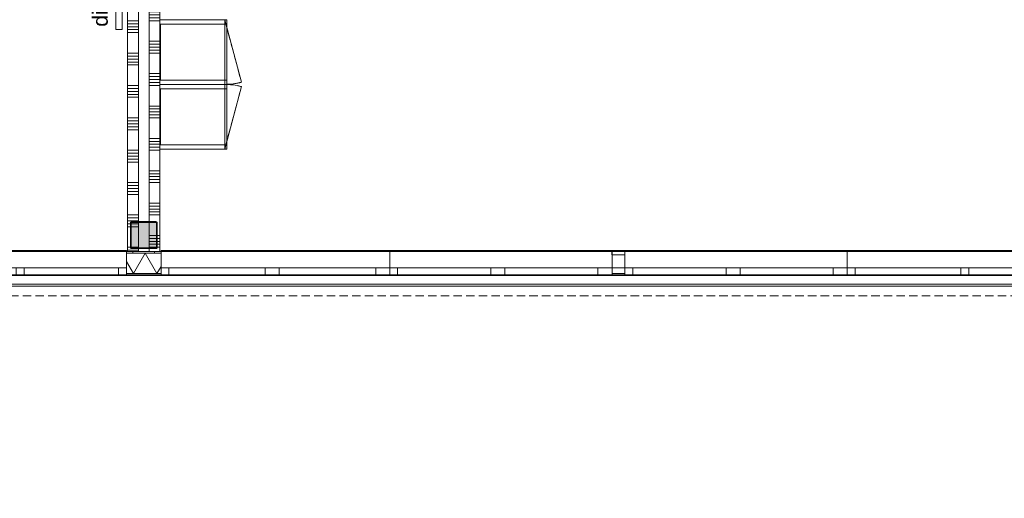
# Model space of a CAD drawing. Header units: millimetres. Extents: x -409 to 257590, y -7854 to 67330.
# Tile 7 of 205: x 15750 to 24876, y 14773 to 19210. Entities that reach past the tile are written whole.
import ezdxf

# ---------------------------------------------------------------- set-up
doc = ezdxf.new("R2010")
doc.units = ezdxf.units.MM
doc.header["$MEASUREMENT"] = 0
doc.linetypes.add('B0702', pattern=[117.37, 78.119999, -39.250001])
for name, color, linetype in [('22 NC Binnenwanden', 7, 'Continuous'), ('New_21 Buitenwanden', 7, 'Continuous'), ('New_21 Buitenwanden Doorsnede-arcering', 7, 'Continuous'), ('New_21 Buitenwanden Laagscheidingslijnen', 7, 'Continuous'), ('New_21 Buitenwanden Ramen', 7, 'Continuous'), ('New_22 NC Binnenwanden', 7, 'Continuous'), ('New_22 NC Binnenwanden Doorsnede-arcering', 7, 'Continuous'), ('New_23 Vloeren', 7, 'Continuous'), ('New_41 Buitenwandafwerking houten latten', 7, 'Continuous'), ('New_72 Vaste Inrichting', 7, 'Continuous'), ('New_72 VI kastenwanden', 7, 'Continuous'), ('New_info tekst digiborden', 7, 'Continuous'), ('New_Z Ruimtefuncties Zone omranding', 7, 'Continuous'), ('S-COLS-____-OTLN.RVT S', 7, 'Continuous'), ('S-COLS-____-OTLN.RVT S 2D arcering', 7, 'Continuous')]:
    doc.layers.add(name, color=color, linetype=linetype)
doc.styles.add('GENERATED_STYLE_1', font='txt')

# ---------------------------------------------------------------- blocks, each defined once
blk = doc.blocks.new('Slab_1_2', base_point=(0, 42578.3))
at = {"layer": 'New_23 Vloeren', "color": 1, "linetype": 'Continuous', "lineweight": 0, "flags": 128}
blk.add_lwpolyline([(0, 39540), (0, 17060), (25600, 17060), (25600, 17609.8), (25675, 17609.8), (25675, 23014.6), (28539.8, 23014.6), (28539.8, 23140.4), (29892.5, 23140.4), (29892.5, 17609.8), (30010, 17609.8), (30010, 0), (61758.5, 0), (61760, 1964.4), (61760.2, 1964.4), (61758.1, 8599), (73460, 8599)], dxfattribs=at)
blk = doc.blocks.new('Wall_215_2', base_point=(-0.2, 17059.8))
at = {"layer": 'New_21 Buitenwanden', "color": 8, "linetype": 'Continuous', "lineweight": 0, "true_color": 0x778488}
for p, q in [((-144.2, 16845.8), (25615.2, 16845.8)), ((-214.2, 16757.8), (25814.2, 16757.8))]:
    blk.add_line(p, q, dxfattribs=at)
at = {"layer": 'New_21 Buitenwanden', "color": 8, "linetype": 'Continuous', "lineweight": 0, "true_color": 0x778488, "flags": 128}
for points in [[(25600.2, 17059.8), (-0.2, 17059.8)], [(-320.2, 16739.8), (25920.2, 16739.8)]]:
    blk.add_lwpolyline(points, dxfattribs=at)
blk = doc.blocks.new('Kast basis 1D 22')
at = {"layer": 'New_72 VI kastenwanden', "color": 1, "linetype": 'Continuous', "lineweight": 0}
for p, q in [((0, 600), (600, 600)), ((0, 0), (0, 600)), ((600, 0), (600, 600)), ((0, 0), (600, 0)), ((0, 0), (579.6, -155.3))]:
    blk.add_line(p, q, dxfattribs=at)
blk.add_arc((0, 0), 600, 345, 0, dxfattribs=at)
blk = doc.blocks.new('*X1163')
at = {"layer": 'New_22 NC Binnenwanden Doorsnede-arcering', "color": 254, "linetype": 'Continuous', "lineweight": 0, "true_color": 0xe9ebeb}
for p, q in [((16950, 21599.9), (17050, 21599.9)), ((17025, 21409.7), (17050, 21409.7)), ((17025, 21382.2), (17050, 21382.2)), ((16950, 21327.4), (17050, 21327.4)), ((16950, 21299.9), (17050, 21299.9)), ((17025, 21354.8), (17050, 21354.8)), ((16950, 21109.7), (17050, 21109.7)), ((16950, 21082.2), (17050, 21082.2)), ((16950, 21054.8), (17050, 21054.8)), ((16950, 21027.4), (17050, 21027.4)), ((16950, 20999.9), (17050, 20999.9)), ((16950, 20809.7), (17050, 20809.7)), ((16950, 20782.2), (17050, 20782.2)), ((16950, 20754.8), (17050, 20754.8)), ((16950, 20727.4), (17050, 20727.4)), ((16950, 20699.9), (17050, 20699.9)), ((16950, 20509.7), (17050, 20509.7)), ((16950, 20482.2), (17050, 20482.2)), ((16950, 20454.8), (17050, 20454.8)), ((16950, 20427.4), (17050, 20427.4)), ((16950, 20399.9), (17050, 20399.9)), ((16950, 20209.7), (17050, 20209.7)), ((16950, 20182.2), (17050, 20182.2)), ((16950, 20154.8), (17050, 20154.8)), ((16950, 20127.4), (17050, 20127.4)), ((16950, 20099.9), (17050, 20099.9)), ((16950, 19909.7), (17050, 19909.7)), ((16950, 19882.2), (17050, 19882.2)), ((16950, 19854.8), (17050, 19854.8)), ((16950, 19827.4), (17050, 19827.4)), ((16950, 19799.9), (17050, 19799.9)), ((16950, 19609.7), (17050, 19609.7)), ((16950, 19582.2), (17050, 19582.2)), ((16950, 19554.8), (17050, 19554.8)), ((16950, 19527.4), (17050, 19527.4)), ((16950, 19499.9), (17050, 19499.9)), ((16950, 19309.7), (17050, 19309.7)), ((16950, 19282.2), (17050, 19282.2)), ((16950, 19254.8), (17050, 19254.8)), ((16950, 19227.4), (17050, 19227.4)), ((16950, 19199.9), (17050, 19199.9)), ((16950, 19009.7), (17050, 19009.7)), ((16950, 18982.2), (17050, 18982.2)), ((16950, 18954.8), (17050, 18954.8)), ((16950, 18927.4), (17050, 18927.4)), ((16950, 18899.9), (17050, 18899.9)), ((16950, 18709.7), (17050, 18709.7)), ((16950, 18682.2), (17050, 18682.2)), ((16950, 18654.8), (17050, 18654.8)), ((16950, 18627.4), (17050, 18627.4)), ((16950, 18599.9), (17050, 18599.9)), ((16950, 18409.7), (17050, 18409.7)), ((16950, 18382.2), (17050, 18382.2)), ((16950, 18354.8), (17050, 18354.8)), ((16950, 18327.4), (17050, 18327.4)), ((16950, 18299.9), (17050, 18299.9)), ((16950, 18109.7), (17050, 18109.7)), ((16950, 18082.2), (17050, 18082.2)), ((16950, 18054.8), (17050, 18054.8)), ((16950, 18027.4), (17050, 18027.4)), ((16950, 17999.9), (17050, 17999.9)), ((16950, 17809.7), (17050, 17809.7)), ((16950, 17782.2), (17050, 17782.2)), ((16950, 17754.8), (17050, 17754.8)), ((16950, 17727.4), (17050, 17727.4)), ((16950, 17699.9), (17050, 17699.9)), ((16950, 17509.7), (17050, 17509.7)), ((16950, 17482.2), (17050, 17482.2)), ((16950, 17454.8), (17050, 17454.8)), ((16950, 17427.4), (17050, 17427.4)), ((16950, 17399.9), (17050, 17399.9)), ((17025, 17209.7), (17050, 17209.7)), ((17025, 17182.2), (17050, 17182.2)), ((17024.6, 17099.9), (17050, 17099.9)), ((17025, 17154.8), (17050, 17154.8)), ((17025, 17127.4), (17050, 17127.4))]:
    blk.add_line(p, q, dxfattribs=at)
blk = doc.blocks.new('*X1164')
at = {"layer": 'New_22 NC Binnenwanden Doorsnede-arcering', "color": 254, "linetype": 'Continuous', "lineweight": 0, "true_color": 0xe9ebeb}
for p, q in [((16950, 17209.7), (17017, 17209.7)), ((16950, 17182.2), (17017, 17182.2)), ((16950, 17154.8), (17017, 17154.8)), ((16950, 17127.4), (17017, 17127.4)), ((16950, 17099.9), (17016.6, 17099.9))]:
    blk.add_line(p, q, dxfattribs=at)
blk = doc.blocks.new('*X1165')
at = {"layer": 'New_22 NC Binnenwanden Doorsnede-arcering', "color": 254, "linetype": 'Continuous', "lineweight": 0, "true_color": 0xe9ebeb}
for p, q in [((16950, 21409.7), (17017, 21409.7)), ((16950, 21382.2), (17017, 21382.2)), ((16950, 21354.8), (17017, 21354.8))]:
    blk.add_line(p, q, dxfattribs=at)
blk = doc.blocks.new('Wall_263_2', base_point=(17050, 17060))
at = {"layer": 'New_22 NC Binnenwanden', "color": 8, "linetype": 'Continuous', "lineweight": 0, "true_color": 0x778488, "flags": 128}
for points in [[(17050, 21610), (16950, 21610)], [(16950, 21610), (16950, 21585)], [(16950, 21577), (16950, 21343)], [(17050, 17060), (17050, 21610)], [(16950, 21335), (16950, 17335)], [(16950, 17327), (16950, 17093)], [(16950, 17085), (16950, 17060)], [(17050, 17060), (16950, 17060)]]:
    blk.add_lwpolyline(points, dxfattribs=at)
at = {"layer": 'New_22 NC Binnenwanden', "color": 8, "lineweight": 0, "true_color": 0x778488}
for name in ['*X1163', '*X1165', '*X1164']:
    blk.add_blockref(name, (0, 0), dxfattribs=at)
blk = doc.blocks.new('*X1171')
at = {"layer": 'New_22 NC Binnenwanden Doorsnede-arcering', "color": 254, "linetype": 'Continuous', "lineweight": 0, "true_color": 0xe9ebeb}
for p, q in [((16762, 21600), (16750, 21600)), ((16762, 21572.6), (16750, 21572.6)), ((16762, 21545.1), (16750, 21545.1)), ((16850, 21600), (16762, 21600)), ((16776.5, 21572.6), (16762, 21572.6)), ((16775, 21545.1), (16762, 21545.1)), ((16762, 21517.7), (16750, 21517.7)), ((16762, 21490.3), (16750, 21490.3)), ((16775, 21517.7), (16762, 21517.7)), ((16775, 21490.3), (16762, 21490.3)), ((16762, 21300), (16750, 21300)), ((16762, 21272.6), (16750, 21272.6)), ((16850, 21300), (16762, 21300)), ((16850, 21272.6), (16762, 21272.6)), ((16762, 21245.1), (16750, 21245.1)), ((16762, 21217.7), (16750, 21217.7)), ((16762, 21190.3), (16750, 21190.3)), ((16850, 21245.1), (16762, 21245.1)), ((16850, 21217.7), (16762, 21217.7)), ((16850, 21190.3), (16762, 21190.3)), ((16762, 21000), (16750, 21000)), ((16850, 21000), (16762, 21000)), ((16762, 20972.6), (16750, 20972.6)), ((16762, 20945.1), (16750, 20945.1)), ((16762, 20917.7), (16750, 20917.7)), ((16850, 20972.6), (16762, 20972.6)), ((16850, 20945.1), (16762, 20945.1)), ((16850, 20917.7), (16762, 20917.7)), ((16762, 20890.3), (16750, 20890.3)), ((16850, 20890.3), (16762, 20890.3)), ((16762, 20700), (16750, 20700)), ((16762, 20672.6), (16750, 20672.6)), ((16762, 20645.1), (16750, 20645.1)), ((16850, 20700), (16762, 20700)), ((16850, 20672.6), (16762, 20672.6)), ((16850, 20645.1), (16762, 20645.1)), ((16762, 20617.7), (16750, 20617.7)), ((16762, 20590.3), (16750, 20590.3)), ((16850, 20617.7), (16762, 20617.7)), ((16850, 20590.3), (16762, 20590.3)), ((16762, 20400), (16750, 20400)), ((16762, 20372.6), (16750, 20372.6)), ((16850, 20400), (16762, 20400)), ((16850, 20372.6), (16762, 20372.6)), ((16762, 20345.1), (16750, 20345.1)), ((16762, 20317.7), (16750, 20317.7)), ((16762, 20290.3), (16750, 20290.3)), ((16850, 20345.1), (16762, 20345.1)), ((16850, 20317.7), (16762, 20317.7)), ((16850, 20290.3), (16762, 20290.3)), ((16762, 20100), (16750, 20100)), ((16850, 20100), (16762, 20100)), ((16762, 20072.6), (16750, 20072.6)), ((16762, 20045.1), (16750, 20045.1)), ((16762, 20017.7), (16750, 20017.7)), ((16762, 19990.3), (16750, 19990.3)), ((16850, 20072.6), (16762, 20072.6)), ((16850, 20045.1), (16762, 20045.1)), ((16850, 20017.7), (16762, 20017.7)), ((16850, 19990.3), (16762, 19990.3)), ((16762, 19800), (16750, 19800)), ((16762, 19772.6), (16750, 19772.6)), ((16762, 19745.1), (16750, 19745.1)), ((16762, 19717.7), (16750, 19717.7)), ((16850, 19800), (16762, 19800)), ((16850, 19772.6), (16762, 19772.6)), ((16850, 19745.1), (16762, 19745.1)), ((16850, 19717.7), (16762, 19717.7)), ((16762, 19690.3), (16750, 19690.3)), ((16850, 19690.3), (16762, 19690.3)), ((16762, 19500), (16750, 19500)), ((16762, 19472.6), (16750, 19472.6)), ((16762, 19445.1), (16750, 19445.1)), ((16850, 19500), (16762, 19500)), ((16850, 19472.6), (16762, 19472.6)), ((16850, 19445.1), (16762, 19445.1)), ((16762, 19417.7), (16750, 19417.7)), ((16762, 19390.3), (16750, 19390.3)), ((16850, 19417.7), (16762, 19417.7)), ((16850, 19390.3), (16762, 19390.3)), ((16762, 19200), (16750, 19200)), ((16762, 19172.6), (16750, 19172.6)), ((16850, 19200), (16762, 19200)), ((16850, 19172.6), (16762, 19172.6)), ((16762, 19145.1), (16750, 19145.1)), ((16762, 19117.7), (16750, 19117.7)), ((16762, 19090.3), (16750, 19090.3)), ((16850, 19145.1), (16762, 19145.1)), ((16850, 19117.7), (16762, 19117.7)), ((16850, 19090.3), (16762, 19090.3)), ((16762, 18900), (16750, 18900)), ((16850, 18900), (16762, 18900)), ((16762, 18872.6), (16750, 18872.6)), ((16762, 18845.1), (16750, 18845.1)), ((16762, 18817.7), (16750, 18817.7)), ((16850, 18872.6), (16762, 18872.6)), ((16850, 18845.1), (16762, 18845.1)), ((16850, 18817.7), (16762, 18817.7)), ((16762, 18790.3), (16750, 18790.3)), ((16850, 18790.3), (16762, 18790.3)), ((16762, 18600), (16750, 18600)), ((16762, 18572.6), (16750, 18572.6)), ((16762, 18545.1), (16750, 18545.1)), ((16850, 18600), (16762, 18600)), ((16850, 18572.6), (16762, 18572.6)), ((16850, 18545.1), (16762, 18545.1)), ((16762, 18517.7), (16750, 18517.7)), ((16762, 18490.3), (16750, 18490.3)), ((16850, 18517.7), (16762, 18517.7)), ((16850, 18490.3), (16762, 18490.3)), ((16762, 18300), (16750, 18300)), ((16762, 18272.6), (16750, 18272.6)), ((16850, 18300), (16762, 18300)), ((16850, 18272.6), (16762, 18272.6)), ((16762, 18245.1), (16750, 18245.1)), ((16762, 18217.7), (16750, 18217.7)), ((16762, 18190.3), (16750, 18190.3)), ((16850, 18245.1), (16762, 18245.1)), ((16850, 18217.7), (16762, 18217.7)), ((16850, 18190.3), (16762, 18190.3)), ((16762, 18000), (16750, 18000)), ((16850, 18000), (16762, 18000)), ((16762, 17972.6), (16750, 17972.6)), ((16762, 17945.1), (16750, 17945.1)), ((16762, 17917.7), (16750, 17917.7)), ((16762, 17890.3), (16750, 17890.3)), ((16850, 17972.6), (16762, 17972.6)), ((16850, 17945.1), (16762, 17945.1)), ((16850, 17917.7), (16762, 17917.7)), ((16850, 17890.3), (16762, 17890.3)), ((16762, 17700), (16750, 17700)), ((16762, 17672.6), (16750, 17672.6)), ((16762, 17645.1), (16750, 17645.1)), ((16762, 17617.7), (16750, 17617.7)), ((16850, 17700), (16762, 17700)), ((16850, 17672.6), (16762, 17672.6)), ((16850, 17645.1), (16762, 17645.1)), ((16850, 17617.7), (16762, 17617.7)), ((16762, 17590.3), (16750, 17590.3)), ((16850, 17590.3), (16762, 17590.3)), ((16762, 17400), (16750, 17400)), ((16762, 17372.6), (16750, 17372.6)), ((16762, 17345.1), (16750, 17345.1)), ((16850, 17400), (16762, 17400)), ((16850, 17372.6), (16762, 17372.6)), ((16850, 17345.1), (16762, 17345.1)), ((16762, 17317.7), (16750, 17317.7)), ((16762, 17290.3), (16750, 17290.3)), ((16775, 17317.7), (16762, 17317.7)), ((16775, 17290.3), (16762, 17290.3)), ((16762, 17100), (16750, 17100)), ((16762, 17072.6), (16750, 17072.6)), ((16775.4, 17100), (16762, 17100)), ((16850, 17072.6), (16762, 17072.6))]:
    blk.add_line(p, q, dxfattribs=at)
blk = doc.blocks.new('*X1172')
at = {"layer": 'New_22 NC Binnenwanden Doorsnede-arcering', "color": 254, "linetype": 'Continuous', "lineweight": 0, "true_color": 0xe9ebeb}
for p, q in [((16850, 17317.7), (16783, 17317.7)), ((16850, 17290.3), (16783, 17290.3)), ((16850, 17100), (16783.4, 17100))]:
    blk.add_line(p, q, dxfattribs=at)
blk = doc.blocks.new('*X1173')
at = {"layer": 'New_22 NC Binnenwanden Doorsnede-arcering', "color": 254, "linetype": 'Continuous', "lineweight": 0, "true_color": 0xe9ebeb}
for p, q in [((16850, 21545.1), (16783, 21545.1)), ((16850, 21572.6), (16784.5, 21572.6)), ((16850, 21517.7), (16783, 21517.7)), ((16850, 21490.3), (16783, 21490.3))]:
    blk.add_line(p, q, dxfattribs=at)
blk = doc.blocks.new('Wall_265_2', base_point=(16750, 17060))
at = {"layer": 'New_22 NC Binnenwanden', "color": 8, "linetype": 'Continuous', "lineweight": 0, "true_color": 0x778488, "flags": 128}
for points in [[(16750, 21610), (16750, 17060)], [(16850, 21585), (16850, 21610)], [(16850, 21343), (16850, 21577)], [(16850, 17335), (16850, 21335)], [(16850, 17093), (16850, 17327)], [(16850, 17060), (16850, 17085)], [(16750, 17060), (16850, 17060)]]:
    blk.add_lwpolyline(points, dxfattribs=at)
at = {"layer": 'New_22 NC Binnenwanden', "color": 8, "lineweight": 0, "true_color": 0x778488}
for name in ['*X1171', '*X1173', '*X1172']:
    blk.add_blockref(name, (0, 0), dxfattribs=at)
blk = doc.blocks.new('Kast wand 1D 22')
at = {"layer": 'New_72 VI kastenwanden', "color": 1, "linetype": 'B0702', "lineweight": 0}
for p, q in [((600, 600), (0, 600)), ((0, 600), (0, 0)), ((600, 0), (600, 600)), ((0, 0), (600, 0))]:
    blk.add_line(p, q, dxfattribs=at)
blk = doc.blocks.new('#72 kadervak')
at = {"layer": 'New_72 VI kastenwanden', "color": 7, "linetype": 'Continuous', "lineweight": 0}
for p, q in [((600, 620), (0, 620)), ((0, 620), (0, 0)), ((600, 620), (0, 620)), ((0, 620), (0, 0)), ((40, 620), (0, 620)), ((0, 620), (0, 0)), ((40, 0), (40, 620)), ((560, 620), (40, 620)), ((40, 620), (40, 615)), ((40, 615), (560, 615)), ((600, 620), (560, 620)), ((560, 620), (560, 0)), ((560, 615), (560, 620)), ((600, 0), (600, 620)), ((600, 0), (600, 620)), ((600, 0), (600, 620)), ((0, 0), (600, 0)), ((0, 0), (600, 0)), ((0, 0), (40, 0)), ((560, 0), (600, 0))]:
    blk.add_line(p, q, dxfattribs=at)
blk = doc.blocks.new('Kast wand 2D 22')
at = {"layer": 'New_72 VI kastenwanden', "color": 1, "linetype": 'B0702', "lineweight": 0}
for p, q in [((1200, 600), (0, 600)), ((0, 600), (0, 0)), ((1200, 0), (1200, 600)), ((0, 0), (1200, 0)), ((0, 0), (579.6, -155.3)), ((1200, 0), (620.4, -155.3))]:
    blk.add_line(p, q, dxfattribs=at)
for centre, start, end in [((0, 0), 345, 0), ((1200, 0), 180, 195)]:
    blk.add_arc(centre, 600, start, end, dxfattribs=at)
blk = doc.blocks.new('Notitiebord 22 KM')
at = {"layer": 'New_72 Vaste Inrichting', "color": 253, "linetype": 'Continuous', "lineweight": 0, "true_color": 0x99a3a6}
for p, q in [((2000, 60), (0, 60)), ((0, 60), (0, 0)), ((0, 0), (2000, 0)), ((2000, 0), (2000, 60))]:
    blk.add_line(p, q, dxfattribs=at)
blk = doc.blocks.new('Column 347[30]_2', base_point=(0.5, 3))
at = {"layer": 'S-COLS-____-OTLN.RVT S 2D arcering', "linetype": 'Continuous', "lineweight": 0, "true_color": 0x778488}
h = blk.add_hatch(color=8, dxfattribs=at)
h.paths.add_polyline_path([(16775.5, 17101), (16776.5, 17096), (16779.3, 17091.8), (16783.5, 17088.9), (16788.5, 17088), (17012.5, 17088), (17017.5, 17088.9), (17021.7, 17091.8), (17024.5, 17096), (17025.5, 17101), (17025.5, 17325), (17024.5, 17329.9), (17021.7, 17334.1), (17017.5, 17337), (17012.5, 17338), (16788.5, 17338), (16783.5, 17337), (16779.3, 17334.1), (16776.5, 17329.9), (16775.5, 17325)])
h.paths.add_polyline_path([(17012.5, 17096), (16788.5, 17096), (16786.6, 17096.3), (16785, 17097.4), (16783.9, 17099), (16783.5, 17101), (16783.5, 17325), (16783.9, 17326.9), (16785, 17328.5), (16786.6, 17329.6), (16788.5, 17330), (17012.5, 17330), (17014.4, 17329.6), (17016.1, 17328.5), (17017.1, 17326.9), (17017.5, 17325), (17017.5, 17101), (17017.1, 17099), (17016.1, 17097.4), (17014.4, 17096.3)], flags=0)
blk.add_hatch(color=8, dxfattribs=at).paths.add_polyline_path([(17012.5, 17330), (16788.5, 17330), (16786.6, 17329.6), (16785, 17328.5), (16783.9, 17326.9), (16783.5, 17325), (16783.5, 17101), (16783.9, 17099), (16785, 17097.4), (16786.6, 17096.3), (16788.5, 17096), (17012.5, 17096), (17014.4, 17096.3), (17016.1, 17097.4), (17017.1, 17099), (17017.5, 17101), (17017.5, 17325), (17017.1, 17326.9), (17016.1, 17328.5), (17014.4, 17329.6)])
at = {"layer": 'S-COLS-____-OTLN.RVT S', "color": 1, "linetype": 'Continuous', "lineweight": 0}
for p, q in [((16776.5, 17329.9), (16775.5, 17325)), ((16775.5, 17325), (16775.5, 17101)), ((16779.3, 17334.1), (16776.5, 17329.9)), ((16783.5, 17337), (16779.3, 17334.1)), ((16788.5, 17338), (16783.5, 17337)), ((16783.5, 17325), (16783.9, 17326.9)), ((16783.5, 17101), (16783.5, 17325)), ((16783.9, 17326.9), (16785, 17328.5)), ((16785, 17328.5), (16786.6, 17329.6)), ((16786.6, 17329.6), (16788.5, 17330)), ((17012.5, 17338), (16788.5, 17338)), ((16788.5, 17330), (17012.5, 17330)), ((17017.5, 17337), (17012.5, 17338)), ((17012.5, 17330), (17014.4, 17329.6)), ((17014.4, 17329.6), (17016.1, 17328.5)), ((17016.1, 17328.5), (17017.1, 17326.9)), ((17017.1, 17326.9), (17017.5, 17325)), ((17021.7, 17334.1), (17017.5, 17337)), ((17017.5, 17325), (17017.5, 17101)), ((17024.5, 17329.9), (17021.7, 17334.1)), ((17025.5, 17325), (17024.5, 17329.9)), ((17025.5, 17101), (17025.5, 17325)), ((16775.5, 17101), (16776.5, 17096)), ((16776.5, 17096), (16779.3, 17091.8)), ((16779.3, 17091.8), (16783.5, 17088.9)), ((16783.9, 17099), (16783.5, 17101)), ((16783.5, 17088.9), (16788.5, 17088)), ((16785, 17097.4), (16783.9, 17099)), ((16786.6, 17096.3), (16785, 17097.4)), ((16788.5, 17096), (16786.6, 17096.3)), ((17012.5, 17096), (16788.5, 17096)), ((16788.5, 17088), (17012.5, 17088)), ((17014.4, 17096.3), (17012.5, 17096)), ((17012.5, 17088), (17017.5, 17088.9)), ((17016.1, 17097.4), (17014.4, 17096.3)), ((17017.1, 17099), (17016.1, 17097.4)), ((17017.5, 17101), (17017.1, 17099)), ((17017.5, 17088.9), (17021.7, 17091.8)), ((17021.7, 17091.8), (17024.5, 17096)), ((17024.5, 17096), (17025.5, 17101))]:
    blk.add_line(p, q, dxfattribs=at)
blk = doc.blocks.new('*X2143')
at = {"layer": 'New_21 Buitenwanden Doorsnede-arcering', "color": 254, "linetype": 'Continuous', "lineweight": 0, "true_color": 0xe9ebeb}
for p, q in [((16804.4, 16855.8), (16913.5, 17044.8)), ((17022.6, 16855.8), (16913.5, 17044.8)), ((16804.4, 16855.8), (16740, 16967.3)), ((17022.6, 16855.8), (17060, 16920.6))]:
    blk.add_line(p, q, dxfattribs=at)
blk = doc.blocks.new('*X2144')
at = {"layer": 'New_21 Buitenwanden Doorsnede-arcering', "color": 254, "linetype": 'Continuous', "lineweight": 0, "true_color": 0xe9ebeb}
blk.add_line((21360, 16903.2), (21356.2, 16909.8), dxfattribs=at)
blk = doc.blocks.new('Rnx horizontaal 22_16')
at = {"layer": 'New_21 Buitenwanden Ramen', "color": 1, "linetype": 'Continuous', "lineweight": 0}
for p, q in [((-985, 150), (-985, 160)), ((-985, 160), (985, 160)), ((985, 160), (985, 150)), ((-985, 0), (-912, 0)), ((-912, 0), (-912, -72)), ((-912, 0), (-36.5, 0)), ((-36.5, -72), (-36.5, 0)), ((-36.5, 0), (0, 0)), ((0, 0), (36.5, 0)), ((36.5, 0), (36.5, -72)), ((36.5, 0), (912, 0)), ((912, -72), (912, 0)), ((912, 0), (985, 0)), ((-912, -72), (-985, -72)), ((-36.5, -72), (-912, -72)), ((0, -72), (-36.5, -72)), ((36.5, -72), (0, -72)), ((912, -72), (36.5, -72)), ((985, -72), (912, -72))]:
    blk.add_line(p, q, dxfattribs=at)
at = {"layer": 'New_21 Buitenwanden Ramen', "color": 9, "linetype": 'Continuous', "lineweight": 0}
for p, q in [((-985, 135), (-985, 150)), ((-985, 0), (-985, 135)), ((985, 135), (985, 150)), ((985, 0), (985, 135)), ((-985, -54), (-985, 0)), ((-985, -54), (-985, 0)), ((985, -54), (985, 0)), ((985, -54), (985, 0)), ((-985, -72), (-985, -54)), ((-985, -72), (-985, -54)), ((985, -72), (985, -54)), ((985, -72), (985, -54))]:
    blk.add_line(p, q, dxfattribs=at)
blk = doc.blocks.new('Rnx horizontaal 22_15')
at = {"layer": 'New_21 Buitenwanden Ramen', "color": 1, "linetype": 'Continuous', "lineweight": 0}
for p, q in [((-1060, 150), (-1060, 160)), ((-1060, 160), (1060, 160)), ((1060, 160), (1060, 150)), ((-1060, 0), (-987, 0)), ((-987, 0), (-987, -72)), ((-987, 0), (-93.5, 0)), ((-93.5, -72), (-93.5, 0)), ((-93.5, 0), (-57, 0)), ((-57, 0), (36.5, 0)), ((36.5, 0), (36.5, -72)), ((36.5, 0), (930, 0)), ((930, -72), (930, 0)), ((930, 0), (1060, 0)), ((-987, -72), (-1060, -72)), ((-93.5, -72), (-987, -72)), ((-57, -72), (-93.5, -72)), ((36.5, -72), (-57, -72)), ((930, -72), (36.5, -72)), ((1060, -72), (930, -72))]:
    blk.add_line(p, q, dxfattribs=at)
at = {"layer": 'New_21 Buitenwanden Ramen', "color": 9, "linetype": 'Continuous', "lineweight": 0}
for p, q in [((-1060, 135), (-1060, 150)), ((-1060, 0), (-1060, 135)), ((1060, 135), (1060, 150)), ((1060, 0), (1060, 135)), ((-1060, -54), (-1060, 0)), ((-1060, -54), (-1060, 0)), ((1060, -54), (1060, 0)), ((1060, -54), (1060, 0)), ((-1060, -72), (-1060, -54)), ((-1060, -72), (-1060, -54)), ((1060, -72), (1060, -54)), ((1060, -72), (1060, -54))]:
    blk.add_line(p, q, dxfattribs=at)
blk = doc.blocks.new('Rnx horizontaal 22_14')
at = {"layer": 'New_21 Buitenwanden Ramen', "color": 1, "linetype": 'Continuous', "lineweight": 0}
for p, q in [((-1030, 150), (-1030, 160)), ((-1030, 160), (1030, 160)), ((1030, 160), (1030, 150)), ((-1030, 0), (-957, 0)), ((-957, 0), (-957, -72)), ((-957, 0), (-93.5, 0)), ((-93.5, -72), (-93.5, 0)), ((-93.5, 0), (-57, 0)), ((-57, 0), (36.5, 0)), ((36.5, 0), (36.5, -72)), ((36.5, 0), (900, 0)), ((900, -72), (900, 0)), ((900, 0), (1030, 0)), ((-957, -72), (-1030, -72)), ((-93.5, -72), (-957, -72)), ((-57, -72), (-93.5, -72)), ((36.5, -72), (-57, -72)), ((900, -72), (36.5, -72)), ((1030, -72), (900, -72))]:
    blk.add_line(p, q, dxfattribs=at)
at = {"layer": 'New_21 Buitenwanden Ramen', "color": 9, "linetype": 'Continuous', "lineweight": 0}
for p, q in [((-1030, 135), (-1030, 150)), ((-1030, 0), (-1030, 135)), ((1030, 135), (1030, 150)), ((1030, 0), (1030, 135)), ((-1030, -54), (-1030, 0)), ((-1030, -54), (-1030, 0)), ((1030, -54), (1030, 0)), ((1030, -54), (1030, 0)), ((-1030, -72), (-1030, -54)), ((-1030, -72), (-1030, -54)), ((1030, -72), (1030, -54)), ((1030, -72), (1030, -54))]:
    blk.add_line(p, q, dxfattribs=at)
blk = doc.blocks.new('Rnx horizontaal 22_18')
at = {"layer": 'New_21 Buitenwanden Ramen', "color": 1, "linetype": 'Continuous', "lineweight": 0}
for p, q in [((-1090.1, 150), (-1090.1, 160)), ((-1090.1, 160), (1090.1, 160)), ((1090.1, 160), (1090.1, 150)), ((-1090.1, 0), (-1017.1, 0)), ((-1017.1, 0), (-1017.1, -72)), ((-1017.1, 0), (-36.5, 0)), ((-36.5, -72), (-36.5, 0)), ((-36.5, 0), (0, 0)), ((0, 0), (36.5, 0)), ((36.5, 0), (36.5, -72)), ((36.5, 0), (1017.1, 0)), ((1017.1, -72), (1017.1, 0)), ((1017.1, 0), (1090.1, 0)), ((-1017.1, -72), (-1090.1, -72)), ((-36.5, -72), (-1017.1, -72)), ((0, -72), (-36.5, -72)), ((36.5, -72), (0, -72)), ((1017.1, -72), (36.5, -72)), ((1090.1, -72), (1017.1, -72))]:
    blk.add_line(p, q, dxfattribs=at)
at = {"layer": 'New_21 Buitenwanden Ramen', "color": 9, "linetype": 'Continuous', "lineweight": 0}
for p, q in [((-1090.1, 135), (-1090.1, 150)), ((-1090.1, 0), (-1090.1, 135)), ((1090.1, 135), (1090.1, 150)), ((1090.1, 0), (1090.1, 135)), ((-1090.1, -54), (-1090.1, 0)), ((-1090.1, -54), (-1090.1, 0)), ((1090.1, -54), (1090.1, 0)), ((1090.1, -54), (1090.1, 0)), ((-1090.1, -72), (-1090.1, -54)), ((-1090.1, -72), (-1090.1, -54)), ((1090.1, -72), (1090.1, -54)), ((1090.1, -72), (1090.1, -54))]:
    blk.add_line(p, q, dxfattribs=at)
blk = doc.blocks.new('R nis rechthoekig 22_10')
at = {"layer": 'New_21 Buitenwanden Ramen', "color": 1, "linetype": 'Continuous', "lineweight": 0}
for p, q in [((-60, 0), (-60, -150)), ((60, 0), (-60, 0)), ((-60, 0), (60, 0)), ((60, -150), (60, 0)), ((-60, -150), (60, -150))]:
    blk.add_line(p, q, dxfattribs=at)
blk = doc.blocks.new('Wall_489_2', base_point=(-0.2, 17059.8))
at = {"layer": 'New_21 Buitenwanden Doorsnede-arcering', "linetype": 'Continuous', "lineweight": 0, "true_color": 0xe9ebeb}
h = blk.add_hatch(dxfattribs=at)
h.set_pattern_fill('930_Lijnen_vert_200_0002', color=254, style=0, pattern_type=2)
h.set_pattern_definition([(90, (0, 0), (-200, 0), [])])
h.paths.add_polyline_path([(17060, 17059.8), (16740, 17059.8), (16740, 17044.8), (17060, 17044.8)])
at = {"layer": 'New_21 Buitenwanden', "color": 8, "linetype": 'Continuous', "lineweight": 0, "true_color": 0x778488}
for p, q in [((16740, 17044.8), (16740, 17059.8)), ((16740, 16909.8), (16740, 17044.8)), ((17060, 17044.8), (17060, 17059.8)), ((17060, 16909.8), (17060, 17044.8)), ((16740, 16855.8), (16740, 16909.8)), ((17060, 16855.8), (17060, 16909.8)), ((21240, 16855.8), (21240, 16909.8)), ((21360, 16909.8), (21240, 16909.8)), ((21360, 16855.8), (21360, 16909.8)), ((16740, 16837.8), (16740, 16855.8)), ((17060, 16837.8), (17060, 16855.8)), ((21240, 16837.8), (21240, 16855.8)), ((21360, 16837.8), (21360, 16855.8))]:
    blk.add_line(p, q, dxfattribs=at)
at = {"layer": 'New_21 Buitenwanden', "color": 8, "linetype": 'Continuous', "lineweight": 0, "true_color": 0x778488, "flags": 128}
for points in [[(17060, 17059.8), (16740, 17059.8)], [(16740, 16837.8), (17060, 16837.8)], [(21240, 16837.8), (21360, 16837.8)]]:
    blk.add_lwpolyline(points, dxfattribs=at)
at = {"layer": 'New_21 Buitenwanden Laagscheidingslijnen', "color": 8, "linetype": 'Continuous', "lineweight": 0, "true_color": 0x778488}
for p, q in [((17060, 17044.8), (16740, 17044.8)), ((16740, 16855.8), (17060, 16855.8)), ((21240, 16855.8), (21360, 16855.8))]:
    blk.add_line(p, q, dxfattribs=at)
at = {"layer": 'New_21 Buitenwanden', "color": 8, "lineweight": 0, "true_color": 0x778488}
for name in ['*X2143', '*X2144']:
    blk.add_blockref(name, (0, 0), dxfattribs=at)
at = {"layer": 'New_21 Buitenwanden Ramen', "color": 1, "linetype": 'Continuous', "lineweight": 0, "zscale": 1000}
for name, p in [('Rnx horizontaal 22_16', (15755, 16909.8)), ('Rnx horizontaal 22_15', (18120, 16909.8)), ('Rnx horizontaal 22_14', (20210, 16909.8)), ('Rnx horizontaal 22_14', (22390, 16909.8)), ('Rnx horizontaal 22_18', (24510.1, 16909.8))]:
    blk.add_blockref(name, p, dxfattribs=at)
at = {"layer": 'New_21 Buitenwanden Ramen', "color": 1, "linetype": 'Continuous', "lineweight": 0, "xscale": -1, "zscale": 1000}
blk.add_blockref('R nis rechthoekig 22_10', (21300, 17059.8), dxfattribs=at)
blk = doc.blocks.new('Slab_46_2', base_point=(21239.8, 17030))
at = {"layer": '22 NC Binnenwanden', "color": 7, "linetype": 'Continuous', "lineweight": 0, "flags": 128}
blk.add_lwpolyline([(21239.8, 17030), (21360, 17030), (21360, 17069.8), (21239.8, 17069.8)], close=True, dxfattribs=at)
blk = doc.blocks.new('Curtain Wall_73_2')
at = {"layer": 'New_41 Buitenwandafwerking houten latten', "color": 253, "linetype": 'B0702', "lineweight": 0, "true_color": 0x99a3a6, "flags": 128}
blk.add_lwpolyline([(15192, 16650.8), (15237.2, 16650.8), (15337.2, 16650.8), (15437.2, 16650.8), (15537.2, 16650.8), (15582.4, 16650.8), (15682.4, 16650.8), (15782.4, 16650.8), (15882.4, 16650.8), (15927.6, 16650.8), (16027.6, 16650.8), (16127.6, 16650.8), (16227.6, 16650.8), (16272.8, 16650.8), (16372.8, 16650.8), (16472.8, 16650.8), (16572.8, 16650.8), (16618, 16650.8), (16718, 16650.8), (16818, 16650.8), (16918, 16650.8), (16963.2, 16650.8), (17063.2, 16650.8), (17163.2, 16650.8), (17263.2, 16650.8), (17308.4, 16650.8), (17408.4, 16650.8), (17508.4, 16650.8), (17608.4, 16650.8), (17653.6, 16650.8), (17753.6, 16650.8), (17853.6, 16650.8), (17953.6, 16650.8), (17998.8, 16650.8), (18098.8, 16650.8), (18198.8, 16650.8), (18298.8, 16650.8), (18344, 16650.8), (18444, 16650.8), (18544, 16650.8), (18644, 16650.8), (18689.2, 16650.8), (18789.2, 16650.8), (18889.2, 16650.8), (18989.2, 16650.8), (19034.4, 16650.8), (19134.4, 16650.8), (19234.4, 16650.8), (19334.4, 16650.8), (19379.6, 16650.8), (19479.6, 16650.8), (19579.6, 16650.8), (19679.6, 16650.8), (19724.8, 16650.8), (19824.8, 16650.8), (19924.8, 16650.8), (20024.8, 16650.8), (20070, 16650.8), (20170, 16650.8), (20270, 16650.8), (20370, 16650.8), (20415.2, 16650.8), (20515.2, 16650.8), (20615.2, 16650.8), (20715.2, 16650.8), (20760.4, 16650.8), (20860.4, 16650.8), (20960.4, 16650.8), (21060.4, 16650.8), (21105.6, 16650.8), (21205.6, 16650.8), (21305.6, 16650.8), (21405.6, 16650.8), (21450.8, 16650.8), (21550.8, 16650.8), (21650.8, 16650.8), (21750.8, 16650.8), (21796, 16650.8), (21896, 16650.8), (21996, 16650.8), (22096, 16650.8), (22141.2, 16650.8), (22241.2, 16650.8), (22341.2, 16650.8), (22441.2, 16650.8), (22486.4, 16650.8), (22586.4, 16650.8), (22686.4, 16650.8), (22786.4, 16650.8), (22831.6, 16650.8), (22931.6, 16650.8), (23031.6, 16650.8), (23131.6, 16650.8), (23176.8, 16650.8), (23276.8, 16650.8), (23376.8, 16650.8), (23476.8, 16650.8), (23522, 16650.8), (23622, 16650.8), (23722, 16650.8), (23822, 16650.8), (23867.2, 16650.8), (23967.2, 16650.8), (24067.2, 16650.8), (24167.2, 16650.8), (24212.4, 16650.8), (24312.4, 16650.8), (24412.4, 16650.8), (24512.4, 16650.8), (24557.6, 16650.8), (24657.6, 16650.8), (24757.6, 16650.8), (24857.6, 16650.8), (24902.8, 16650.8), (25002.8, 16650.8), (25102.8, 16650.8), (25202.8, 16650.8), (25248, 16650.8), (25348, 16650.8), (25448, 16650.8), (25548, 16650.8), (25593.2, 16650.8)], dxfattribs=at)

msp = doc.modelspace()

# ---------------------------------------------------------------- linework, layer by layer
at = {"layer": 'New_Z Ruimtefuncties Zone omranding', "color": 231, "linetype": 'Continuous', "lineweight": 0, "true_color": 0xf9acba, "flags": 128}
for points in [[(17050, 21610), (17050, 17060), (17750, 17060), (25325, 17060), (25600.1, 17060), (25600.1, 21335), (25600.1, 24214.9), (18450.1, 24215), (18450.1, 21610)], [(15750, 23180), (8850, 23180.1), (8850, 17060), (16750, 17060), (16750, 21610), (15750, 21610)]]:
    msp.add_lwpolyline(points, close=True, dxfattribs=at)

# ---------------------------------------------------------------- block references
at = {"layer": '22 NC Binnenwanden', "color": 7, "linetype": 'Continuous', "lineweight": 0}
msp.add_blockref('Slab_46_2', (21239.8, 17030), dxfattribs=at)
at = {"layer": 'New_21 Buitenwanden', "color": 8, "lineweight": 0, "true_color": 0x778488}
for name in ['Wall_489_2', 'Wall_215_2']:
    msp.add_blockref(name, (-0.2, 17059.8), dxfattribs=at)
at = {"layer": 'New_22 NC Binnenwanden', "color": 8, "lineweight": 0, "true_color": 0x778488}
for name, p in [('Wall_265_2', (16750, 17060)), ('Wall_263_2', (17050, 17060))]:
    msp.add_blockref(name, p, dxfattribs=at)
at = {"layer": 'New_23 Vloeren', "color": 1, "linetype": 'Continuous', "lineweight": 0}
msp.add_blockref('Slab_1_2', (0, 42578.3), dxfattribs=at)
at = {"layer": 'New_41 Buitenwandafwerking houten latten', "linetype": 'Continuous', "lineweight": 0}
msp.add_blockref('Curtain Wall_73_2', (0, 0), dxfattribs=at)
at = {"layer": 'New_72 Vaste Inrichting', "color": 1, "linetype": 'Continuous', "lineweight": 0, "zscale": 1000, "rotation": 89.99921500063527}
msp.add_blockref('Notitiebord 22 KM', (16700, 19119.8), dxfattribs=at)
at = {"layer": 'New_72 VI kastenwanden', "color": 1, "linetype": 'Continuous', "lineweight": 0, "xscale": -1, "zscale": 1000, "rotation": 90}
for name, p in [('Kast basis 1D 22', (17650, 19210)), ('Kast wand 1D 22', (17650, 19210)), ('#72 kadervak', (17670, 19210)), ('Kast wand 2D 22', (17650, 19210)), ('#72 kadervak', (17670, 18610))]:
    msp.add_blockref(name, p, dxfattribs=at)
at = {"layer": 'New_72 VI kastenwanden', "color": 1, "linetype": 'Continuous', "lineweight": 0, "zscale": 1000, "rotation": 90}
for name in ['Kast basis 1D 22', 'Kast wand 1D 22']:
    msp.add_blockref(name, (17650, 18010), dxfattribs=at)
at = {"layer": 'S-COLS-____-OTLN.RVT S', "color": 1, "linetype": 'Continuous', "lineweight": 0}
msp.add_blockref('Column 347[30]_2', (0.5, 3), dxfattribs=at)

# ---------------------------------------------------------------- texts
at = {"layer": 'New_info tekst digiborden', "color": 2, "linetype": 'Continuous', "lineweight": 0, "insert": (16517.1, 19144.8), "char_height": 140, "attachment_point": 4, "rotation": 90, "style": 'GENERATED_STYLE_1'}
msp.add_mtext('\\A1;{\\pql;\\fArial|b0|i0|c0|p38;digibord}', dxfattribs=at)

doc.saveas('drawing.dxf')
